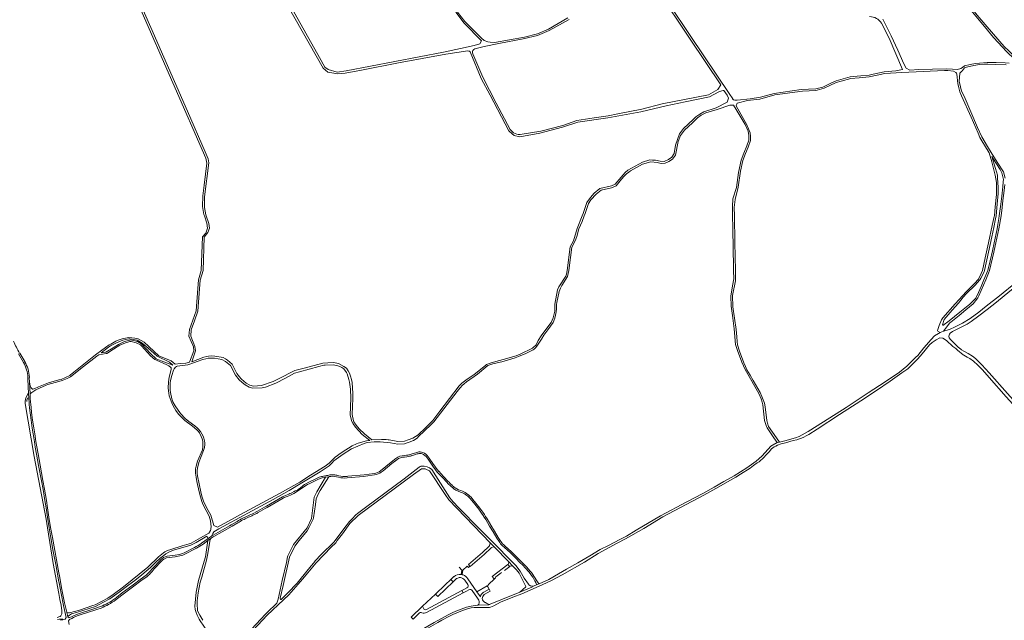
# Model space of a CAD drawing. Extents: x 145000 to 155000, y 457500 to 470000.
# Tile 46 of 196: x 145947 to 147247, y 462038 to 462831. Entities that reach past the tile are written whole.
import ezdxf

# ---------------------------------------------------------------- set-up
doc = ezdxf.new("R2010")
doc.units = 0
doc.header["$LTSCALE"] = 0.2
doc.header["$MEASUREMENT"] = 0
doc.layers.add('kant verharding', color=252, linetype='Continuous', lineweight=0)

msp = doc.modelspace()

# ---------------------------------------------------------------- linework, layer by layer
at = {"layer": 'kant verharding', "lineweight": 0}
for p, q in [((146888.6, 462726.6), (146883.8, 462733.8)), ((146894.3, 462725), (146891.3, 462724.9)), ((147157.3, 462408.5), (147162.4, 462411.1)), ((147162.5, 462418.2), (147160.3, 462416.9)), ((147162.4, 462411.1), (147166.2, 462410.8)), ((147162.5, 462418.2), (147167.3, 462419.7)), ((147175.9, 462417), (147175, 462415.9)), ((147179.7, 462405.3), (147186.3, 462398.9)), ((145944.9, 462389.7), (145951.6, 462378.5)), ((145946.6, 462390.7), (145953.3, 462379.6)), ((145959.3, 462358.8), (145959.6, 462352.6)), ((146378.5, 462365.3), (146379.4, 462363.6)), ((146528.9, 462345.4), (146528.1, 462344.4)), ((146947.3, 462272.8), (146950.5, 462273.5)), ((146454.9, 462255.8), (146457.8, 462256.1)), ((146455, 462253.7), (146458, 462254)), ((146463.9, 462257.4), (146471.2, 462259.8)), ((146464.5, 462255.4), (146471.8, 462257.9)), ((146486.1, 462250.9), (146491.6, 462242.8)), ((146487.8, 462252), (146493.3, 462243.9)), ((146359.6, 462246), (146361.7, 462248.5)), ((146349.4, 462226.7), (146350.8, 462226.9)), ((146350.8, 462226.9), (146355.2, 462227.7)), ((146365.1, 462227.6), (146368, 462227)), ((146365.5, 462229.6), (146368.4, 462229)), ((146315.9, 462211.5), (146318.1, 462213.3)), ((146297.8, 462203.1), (146302.2, 462204.7)), ((146305.1, 462206), (146307.8, 462207.5)), ((146241.5, 462173), (146250, 462176.9)), ((146248, 462173.8), (146253.5, 462176.2)), ((146195.6, 462146.2), (146197.2, 462147.3)), ((146187, 462139.9), (146195.6, 462146.2)), ((146568.3, 462140.5), (146573.6, 462135.1)), ((146573.6, 462135.1), (146592.9, 462115.4)), ((146591.6, 462111.9), (146591.8, 462112)), ((146592.9, 462115.4), (146591.8, 462112)), ((146592.5, 462111), (146591.8, 462112)), ((146593.8, 462109.3), (146592.5, 462111)), ((146592.9, 462115.4), (146597.9, 462110.2)), ((146593.8, 462109.3), (146594.2, 462109.4)), ((146594.2, 462109.4), (146597.9, 462110.2)), ((146520.2, 462095.8), (146516.2, 462092)), ((146531, 462098.4), (146529.8, 462098.6)), ((146532.6, 462097.9), (146531, 462098.4)), ((146580.9, 462099.5), (146583, 462101.2)), ((146516.2, 462092), (146519.1, 462088.9)), ((146519.1, 462088.9), (146522.4, 462092.1)), ((146534.7, 462091.2), (146538.8, 462085.4)), ((146538.8, 462092.8), (146550.6, 462075.8)), ((146550.6, 462075.8), (146564.2, 462083.6)), ((146626.5, 462083.5), (146629.3, 462084.8)), ((146632.8, 462086.3), (146629.3, 462084.8)), ((146629.3, 462085.4), (146629.3, 462084.8)), ((146478.8, 462056.6), (146496.1, 462072.8)), ((146483.9, 462052.5), (146530.6, 462077.4)), ((146484, 462048.4), (146532.3, 462074.2)), ((146530.6, 462077.4), (146533.6, 462079)), ((146530.6, 462077.4), (146532.3, 462074.2)), ((146532.3, 462074.2), (146536.7, 462076.6)), ((146533.6, 462079), (146537.5, 462081.1)), ((146536.7, 462076.6), (146540.1, 462078.4)), ((146544.4, 462077.3), (146551.4, 462067.2)), ((146559.6, 462075.2), (146566.7, 462079.1)), ((146568.1, 462076.4), (146560.2, 462072)), ((146566.7, 462079.1), (146568.1, 462076.4)), ((146568.3, 462076.4), (146568.1, 462076.4)), ((146478.8, 462056.6), (146481, 462052.3)), ((146553.1, 462064.7), (146551.4, 462067.2)), ((146567.5, 462059.1), (146568.3, 462059.3)), ((146008.7, 462048.7), (146010, 462042.5)), ((146477.1, 462048.3), (146478.1, 462048)), ((146006.8, 462039.6), (146003.7, 462038.9)), ((146010, 462042.5), (146012.1, 462041.4))]:
    msp.add_line(p, q, dxfattribs=at)
at = {"layer": 'kant verharding', "lineweight": 0, "flags": 128}
for points in [[(146192.9, 462571.9), (146192.4, 462573.3), (146190.6, 462583.2), (146190.8, 462597.4), (146196.6, 462641.9), (146195.4, 462647.5), (146191.6, 462656.5), (146168.1, 462710.1), (146119.8, 462820.9), (146071.8, 462929.8), (146041.3, 463000), (146016.9, 463056.8), (146000, 463095.5), (145998.3, 463099.4)], [(146193.9, 462641.8), (146192.7, 462648.3), (146061.5, 462947.2)], [(146772.2, 462939.4), (146762.8, 462923.9), (146761.7, 462919.3), (146763.2, 462912.9), (146766.7, 462906.3), (146783, 462883.5), (146803.7, 462852.9), (146833.2, 462808.8), (146883.8, 462733.8)], [(146823.5, 462687.2), (146836.2, 462699.4), (146840, 462702.7), (146845, 462706.4), (146850.6, 462709.4), (146866.9, 462714.7), (146881.4, 462722.1), (146883.2, 462727.5), (146881.5, 462731.4), (146876.9, 462737.6), (146876.1, 462737.6), (146874.1, 462737.3), (146870.2, 462735.8), (146857.9, 462729), (146825.9, 462722.6), (146800.8, 462717.4), (146767.4, 462709.6), (146723.7, 462701.3), (146683.8, 462695.8), (146663.8, 462689.1), (146634, 462681.4), (146607.2, 462676.6), (146600.1, 462678.1), (146597.2, 462680.2), (146593, 462684.4), (146568.3, 462731.3), (146556.4, 462753.5), (146541.7, 462788.7), (146541, 462789.4), (146540, 462789.7), (146538.8, 462789.8), (146509.5, 462785.6), (146447.2, 462773.9), (146398.2, 462764.5), (146376.8, 462760.5), (146366.9, 462759.5), (146353.5, 462761.9), (146347.4, 462767), (146283, 462881.3)], [(147269.5, 462774.8), (147268.3, 462775.1), (147253.9, 462789.7), (147247.4, 462795.5), (147225, 462821.7), (147211.5, 462837.2), (147193.2, 462860.8), (147185.2, 462870), (147184.4, 462876.4), (147185.4, 462877)], [(147185.8, 462866.1), (147193.3, 462855.7), (147205.3, 462840.8), (147221.1, 462822.2), (147233, 462807.4), (147251, 462788.8), (147260.4, 462779.3)], [(146795.3, 462860.7), (146815.7, 462830.6), (146832.5, 462805.4), (146873, 462745.1), (146869, 462738.7), (146856.7, 462731.7), (146795.5, 462719.8), (146768.4, 462713), (146736.8, 462706.7), (146724.2, 462704.3), (146705.5, 462701.6), (146682.7, 462697.9), (146664.3, 462691.5), (146635.2, 462684.1), (146607.6, 462679.5), (146605, 462679.5), (146603.3, 462679.8), (146598.9, 462681.7), (146595.8, 462684.6), (146594.7, 462686.1), (146576.3, 462720.8), (146558.3, 462755.3), (146545.1, 462785.9), (146544.8, 462787.5), (146544.8, 462789.1), (146545.2, 462790.2)], [(146522.7, 462840.8), (146533.9, 462826.4), (146556.9, 462803.3), (146554.5, 462799), (146547.2, 462796.8), (146529, 462792.9), (146506.3, 462788.1), (146377.8, 462763.7), (146366, 462761.9), (146354.3, 462765.4), (146349.9, 462768.4), (146342.5, 462781.2), (146306.7, 462845.2)], [(146670.8, 462833.3), (146645.1, 462818.7), (146630.9, 462812.6), (146613.6, 462808.1), (146574.1, 462801), (146568.1, 462801.3), (146565.2, 462801.7), (146560.3, 462803.6), (146556.9, 462806.7), (146534.9, 462828.8), (146525.2, 462841)], [(146545.2, 462790.2), (146545.7, 462791), (146546.7, 462791.9), (146548, 462792.7), (146560.4, 462795.5), (146579.5, 462799.8), (146611.6, 462805.7), (146630.6, 462810.1), (146646, 462817), (146672.4, 462831.4)], [(147104, 462763.4), (147113.1, 462765.3), (147095.4, 462806.6), (147085.3, 462826.4)], [(147122.6, 462764.6), (147118, 462767.1), (147114.9, 462772.9), (147107, 462790.9), (147098, 462809.8), (147087, 462831.7)], [(147122.6, 462764.6), (147134.4, 462765.1), (147170.7, 462766.4), (147179.1, 462765.7), (147185.4, 462765.1), (147189.8, 462766.8), (147192.1, 462768), (147194.7, 462770.1), (147202.3, 462771.9), (147209.6, 462773.3), (147219.8, 462774.3), (147225, 462774.5), (147236.9, 462774.4), (147248.7, 462774), (147253.7, 462773.7)], [(147248.5, 462621.7), (147246.5, 462630.1), (147239.1, 462641.7), (147231.6, 462653.7), (147225.3, 462663.5), (147217.6, 462676.3), (147211.9, 462688.9), (147194.3, 462730.1), (147191, 462736.6), (147188.1, 462748.2), (147188, 462749.6), (147188.8, 462760.4), (147189.6, 462761.5), (147191.4, 462763.2), (147192, 462763.7), (147192.3, 462764), (147195, 462767.5), (147197.6, 462768.3), (147207.1, 462770.6), (147214.6, 462771.8), (147220.8, 462772.3), (147225.7, 462772.4), (147236.2, 462772), (147249.9, 462771.5)], [(147104, 462763.4), (147088.6, 462762.2), (147074.2, 462759), (147068.8, 462757.9), (147058.1, 462756.8), (147044, 462755.6), (147034.7, 462752.9), (147025.3, 462750.2), (147019.1, 462747.5), (147012.2, 462744), (147007.7, 462742), (147000, 462740), (146998.4, 462739.6), (146979.1, 462739), (146943.3, 462733.8), (146925.3, 462728.8), (146911.6, 462726.7), (146894.3, 462725)], [(147234.3, 462571.9), (147235.5, 462583.9), (147237.1, 462600.2), (147237.2, 462601.9), (147237.2, 462611.2), (147237.2, 462616.2), (147236.4, 462621), (147235.5, 462625.6), (147230.8, 462643.2), (147227.4, 462655.2), (147216.3, 462673.3), (147215.2, 462675.7), (147212.7, 462681.2), (147203.5, 462702.3), (147190.7, 462730.6), (147188.5, 462735.8), (147187.2, 462740.9), (147185.9, 462746.6), (147184.9, 462759), (147184.2, 462760.4), (147183.4, 462761.4), (147180.3, 462763.2), (147172.8, 462763.9), (147168.3, 462763.9), (147112.2, 462761.5), (147089.5, 462759.9), (147079.5, 462757.9), (147068.8, 462755.5), (147055.6, 462754.5), (147044.8, 462753.4), (147032, 462750), (147025.5, 462748), (147017, 462744.2), (147009.3, 462740.5)], [(147009.3, 462740.5), (147000, 462738.1), (146998.4, 462737.7), (146980.9, 462736.8), (146944.3, 462731.9), (146924.3, 462726.3), (146908, 462724.2), (146894.6, 462720.7), (146893.3, 462717.3), (146907.5, 462692.4), (146911.5, 462681.6), (146912.3, 462677.5), (146912, 462671.7), (146908.9, 462662.9), (146905.4, 462654.3), (146902.1, 462645.2), (146899.1, 462631), (146895.7, 462610), (146891.7, 462593.5), (146890.7, 462583.2), (146890.8, 462571.9)], [(146888.5, 462571.9), (146888.5, 462584.5), (146889, 462594.4), (146893.5, 462609.7), (146896.3, 462629.1), (146899.6, 462645.8), (146903.1, 462655), (146907.4, 462664.5), (146910, 462671.9), (146909.9, 462678.3), (146909, 462684.1), (146905.1, 462692.6), (146899.7, 462701.6), (146893, 462712.7), (146889.6, 462718), (146884.9, 462718.4), (146868, 462712.4), (146852.9, 462707.9), (146847, 462704.9), (146842.2, 462701.5), (146835.4, 462695), (146824.9, 462685.2), (146819.5, 462678.1), (146816.7, 462670.4), (146813.2, 462652.1), (146809, 462647), (146804.3, 462643.8), (146799.3, 462641.8), (146794.3, 462641.4), (146789, 462642.7), (146780.3, 462643.6), (146769.5, 462640.2)], [(146689.8, 462571.9), (146691.1, 462575.1), (146695.8, 462589.7), (146700.6, 462596.4), (146705.6, 462602.2), (146713, 462608.4), (146728.4, 462611.5), (146733.5, 462614), (146746.6, 462629.2), (146750.1, 462632.2), (146769.5, 462642.9), (146779.1, 462645.9), (146782.7, 462645.7), (146786.7, 462645.4), (146792.8, 462644.5), (146797.9, 462644), (146803.9, 462646.6), (146808.1, 462649.6), (146811.3, 462654.2), (146813, 462665.2), (146818.2, 462680.4), (146823.5, 462687.2)], [(146190.6, 462571.9), (146189.9, 462574), (146188.1, 462584.5), (146188.6, 462598.6), (146190.4, 462612.4), (146193.9, 462641.8)], [(147240.6, 462571.9), (147241.1, 462575), (147242.9, 462587.3), (147244.2, 462598), (147245.3, 462610.4), (147245.9, 462616.9), (147246.2, 462620.2), (147244.4, 462628.9), (147241.8, 462633.2), (147232.3, 462648.4), (147231, 462650.4), (147235.6, 462634.4), (147238.3, 462625.8), (147238.5, 462622.4), (147239.2, 462609.7), (147239.4, 462603.4), (147239.2, 462601.4), (147238.1, 462587.4), (147236.6, 462572.1), (147236.6, 462571.9)], [(146769.5, 462640.2), (146753.8, 462631.5), (146751.4, 462629.9), (146748.3, 462627.6), (146745.3, 462624.6), (146741.9, 462620.7), (146734.8, 462611.8), (146728.5, 462609.1), (146714.7, 462606.1), (146708.4, 462600.9), (146701.2, 462593.4), (146698.2, 462588.5), (146693.6, 462575.2), (146692.3, 462571.9)], [(147243.2, 462571.9), (147243.3, 462572.2), (147244.6, 462582.9), (147245.7, 462592.4), (147247.3, 462605.4), (147248, 462613.3)], [(145998.3, 462355.4), (145998.8, 462355.5), (146001.5, 462356.1), (146012.8, 462361.4), (146013.8, 462362.1), (146046.8, 462388.4), (146055, 462394.7), (146064.7, 462401.7), (146066.8, 462402.9), (146073.5, 462406.5), (146075.4, 462407.4), (146081.9, 462409.9), (146090.9, 462411.6), (146098.5, 462410.8), (146101.4, 462410.2), (146103.3, 462409.6), (146110.9, 462405.2), (146130.6, 462387.2), (146146.5, 462380.7), (146151.9, 462376.1), (146158.4, 462377), (146166.3, 462377.6), (146171, 462378.7), (146176.6, 462393.9), (146176, 462399.1), (146170.1, 462413.3), (146171.1, 462422.2), (146179.9, 462446.8), (146181.9, 462476.1), (146182.7, 462487.4), (146186.5, 462499.9), (146188, 462544.2), (146192.4, 462549.4), (146194.7, 462556), (146193.7, 462562.6), (146190.6, 462571.9)], [(146172.7, 462413.1), (146173.3, 462421.4), (146177.7, 462433.5), (146182, 462446.1), (146184.2, 462475.8), (146185.1, 462487.1), (146189, 462500), (146190.4, 462544.1), (146195.2, 462549.9), (146197.4, 462555.9), (146196.3, 462561.8), (146192.9, 462571.9)], [(146527.4, 462347.7), (146528.1, 462348.6), (146530.6, 462351), (146538, 462356.6), (146547, 462362.8), (146561.8, 462374.6), (146563.4, 462375.9), (146568.3, 462377.8), (146575.8, 462380), (146585.2, 462382.3), (146602.7, 462387.3), (146607.9, 462389.5), (146624, 462397.4), (146628.8, 462401.6), (146631.7, 462407.5), (146635.7, 462413.7), (146642.9, 462423.7), (146648.7, 462431.3), (146651.6, 462437.3), (146653.6, 462446.2), (146653.7, 462455.3), (146657.2, 462474.5), (146659, 462478.5), (146668, 462492.3), (146669, 462495.1), (146670, 462500), (146673.9, 462531.4), (146678.2, 462539.3), (146683.2, 462555.5), (146689.8, 462571.9)], [(146692.3, 462571.9), (146689.6, 462564.7), (146685.1, 462554.8), (146682.5, 462544.7), (146680.5, 462538.9), (146675.9, 462530.6), (146672.2, 462500), (146671.4, 462495.8), (146670.5, 462492), (146662.7, 462480.1), (146660.9, 462476.7), (146659.2, 462472.4), (146656.3, 462457.8), (146655.9, 462454.9), (146655.7, 462449.2), (146655.5, 462445.5), (146654.7, 462440.9), (146653.7, 462436.8), (146651.5, 462431.4), (146644.5, 462421.8), (146638.9, 462414.5), (146635.8, 462409.2), (146630, 462400.1), (146628.7, 462398.3), (146626.1, 462395.9), (146625.2, 462395.3), (146615.2, 462390.5), (146605.7, 462386.2), (146601.2, 462384.7), (146583.7, 462379.3), (146577.4, 462377.9), (146571.6, 462376.8), (146565, 462374.4), (146551.3, 462363.2), (146536.9, 462353.1), (146533.7, 462350.5), (146531.3, 462348.1), (146528.9, 462345.4)], [(146927.4, 462326.3), (146926.4, 462330.3), (146923.1, 462337.4), (146919.7, 462343.5), (146910.3, 462360), (146905, 462369.1), (146900.6, 462379), (146894.8, 462394.4), (146892.5, 462402.2), (146890.7, 462422.8), (146888.3, 462440.6), (146886.5, 462452.9), (146886, 462466.1), (146888.5, 462479.6), (146890, 462488.8), (146889.7, 462500), (146889.3, 462533.7), (146888.9, 462550.2), (146888.6, 462556.3), (146888.5, 462571.9)], [(146890.8, 462571.9), (146891.4, 462537.1), (146892.4, 462500), (146892.5, 462489.2), (146892.1, 462486.4), (146888.3, 462467.1), (146888.8, 462452.1), (146893.4, 462422.2), (146894, 462412.4), (146894.5, 462406.1), (146894.9, 462401.6), (146897.8, 462393.6), (146903.5, 462378.1), (146905.6, 462373), (146907.3, 462369), (146911.6, 462361.7), (146915.6, 462354.8)], [(147162.5, 462418.2), (147159.8, 462419.8), (147159.1, 462420.9), (147161.3, 462427.2), (147164.4, 462434.9), (147166.2, 462437.4), (147182.7, 462456.1), (147192.5, 462467.1), (147197, 462471.9), (147207.9, 462482.9), (147213.2, 462488.6), (147216.9, 462496), (147218.5, 462499.8), (147222.2, 462516.5), (147226.5, 462536.4), (147231.5, 462559.4), (147234.2, 462571.3), (147234.3, 462571.9)], [(147221.4, 462500), (147220.8, 462498.1), (147216.6, 462489.7), (147215.3, 462487.7), (147208.3, 462480.1), (147197.9, 462469.8), (147193.3, 462464.6), (147186.9, 462457), (147178.5, 462447.5), (147168, 462435.4), (147165.9, 462428.1), (147166.1, 462427.2), (147174.4, 462433.5), (147188.7, 462444.8), (147202, 462455.5), (147209.8, 462463.5), (147213.5, 462471), (147216.8, 462478.6), (147220.5, 462487.4), (147225.8, 462500), (147228.7, 462512.9), (147231.7, 462525.9), (147234.1, 462536.6), (147237.9, 462555.1), (147238.9, 462560.8), (147240.1, 462568.4), (147240.6, 462571.9)], [(147167.3, 462419.7), (147175, 462421.9), (147182.5, 462425.4), (147192.2, 462430.3), (147202.3, 462436.6), (147213.6, 462444.8), (147223.7, 462453), (147241, 462466.7), (147262.5, 462484.1), (147281.8, 462500), (147301, 462515.5), (147320.5, 462531.4), (147341.2, 462547.9), (147349.6, 462554.8), (147360.2, 462563.2), (147371, 462571.9)], [(147167.3, 462419.7), (147169.7, 462423.4), (147175.5, 462430.7), (147176.7, 462431.6), (147187.7, 462440.6), (147196.6, 462447.8), (147206.1, 462456.1), (147211.3, 462462), (147212.4, 462463.7), (147214, 462466.7), (147223.1, 462487.5), (147226.7, 462496.5), (147227.8, 462500), (147233.4, 462524), (147236.7, 462538.6), (147240.2, 462555), (147243.2, 462571.9)], [(147175.9, 462417), (147179.1, 462419.5), (147192.4, 462425.9), (147198.2, 462429.2), (147203.5, 462432.6), (147213.8, 462440), (147224.6, 462448.4), (147237.1, 462458.3), (147254.7, 462472.7), (147271.7, 462486), (147288.7, 462500), (147304.8, 462513.2), (147317, 462523.1), (147330.9, 462534), (147338.6, 462540.3), (147347.3, 462547.4), (147355.6, 462554.2), (147372.4, 462567.6), (147377.6, 462571.9)], [(147236.6, 462571.9), (147236, 462568.1), (147233.4, 462556.5), (147230.9, 462544.5), (147226.6, 462524.3), (147221.4, 462500)], [(146140.5, 462378.1), (146133.4, 462380.8), (146127.1, 462383.4), (146119.2, 462390.4), (146107.7, 462403.2), (146102.2, 462406.3), (146093, 462408.2), (146092.2, 462408.1), (146084.9, 462406.2), (146077, 462402.2), (146070.2, 462397.9), (146060.2, 462392.3), (146054.4, 462391.4), (146064, 462398.7), (146066.4, 462400.4), (146073.8, 462404.2), (146076.6, 462405.5), (146082.7, 462408), (146090.7, 462409.7), (146092.3, 462409.7), (146101.8, 462408), (146108.4, 462404.2), (146116.2, 462397.3), (146128, 462386.7), (146144.7, 462378.7), (146148.8, 462375), (146140.5, 462378.1)], [(146433.4, 462276.3), (146430.9, 462276.6), (146424.8, 462276.8), (146411.9, 462276.3), (146402.2, 462284.1), (146395.1, 462291), (146391.2, 462295.7), (146388.2, 462300), (146387.5, 462301.4), (146385.7, 462309.7), (146386.8, 462331.1), (146386.7, 462338), (146386.4, 462344.4), (146385.8, 462352), (146384.9, 462356.2), (146383.5, 462360.4), (146382.2, 462364.2), (146380.7, 462367.4), (146378.5, 462371.2), (146374.9, 462373.3), (146367.8, 462377.2), (146363.5, 462378.1), (146360.8, 462378.5), (146353.5, 462378.2), (146347.2, 462377.6), (146322.4, 462371), (146310.2, 462367.8), (146308.5, 462367.1), (146290.3, 462357.8), (146281.3, 462353.6), (146266, 462347.9), (146255.5, 462347.2), (146250.7, 462348.7), (146245.9, 462351.1), (146239.7, 462356.3), (146238.6, 462357.4), (146233.3, 462363.9), (146227.2, 462376.4), (146221.2, 462381.5), (146218.5, 462383.4), (146215.2, 462385), (146204.3, 462386.9), (146200.4, 462387.1), (146196.2, 462386.9), (146193.9, 462386.5), (146189.9, 462385.4), (146173.9, 462379.5), (146178.7, 462393.9), (146178.1, 462399.4), (146172.7, 462413.1)], [(147157.3, 462408.5), (147152.3, 462405.1), (147148.7, 462401.6), (147139, 462390), (147133.2, 462383.3), (147120, 462370.3), (147112.2, 462364.7), (147096.5, 462353.8), (147078.6, 462341.6), (147058, 462328), (147029.9, 462309.9), (147000, 462290.3), (146989.3, 462283.6), (146985.7, 462281.6), (146982.4, 462279.8), (146979.5, 462278.6), (146976.8, 462277.6), (146973.5, 462276.4), (146968.5, 462275.3), (146958.4, 462272.5), (146952.5, 462270.9), (146947.7, 462269.3), (146945.6, 462268.2), (146943.6, 462267.1), (146940, 462264.4), (146936.6, 462260.5), (146932.3, 462256), (146930.1, 462253.5), (146923.4, 462247.5), (146921.1, 462245.8), (146916.3, 462242.4), (146911.9, 462239), (146898.8, 462230.9), (146892.9, 462227.1), (146884.9, 462222.5), (146870.5, 462214.3), (146850.4, 462203.3), (146796.3, 462174.6), (146771.1, 462159.5), (146747, 462145.6), (146736, 462139.8), (146710.9, 462126.3), (146692.7, 462114.8), (146663.1, 462098.2), (146649.1, 462090.6), (146636.8, 462084.9), (146610.2, 462073.2), (146598, 462068.5), (146581.7, 462062), (146573.2, 462057.4)], [(147160.3, 462416.9), (147155.1, 462413.8), (147150.7, 462409), (147141.1, 462397.8), (147133, 462387.9), (147130.6, 462385.5), (147118.7, 462373.8), (147109, 462365.9), (147090.1, 462352.9), (147067.7, 462338.3), (147038.4, 462318.9), (147000, 462294.7), (146988.3, 462287.4), (146984.3, 462285), (146976.3, 462280.7), (146971.6, 462279.1), (146957.4, 462275.2), (146950.5, 462273.5)], [(147166.2, 462410.8), (147171.2, 462407.7), (147179.5, 462399.8), (147183.6, 462396.8)], [(147175, 462415.9), (147174.1, 462413.2), (147174.5, 462411.2), (147176.4, 462408.8), (147179.7, 462405.3)], [(146164.7, 462301.9), (146161.6, 462305.1), (146156.6, 462310.3), (146152.7, 462315.2), (146150.9, 462318), (146148, 462323.7), (146144.2, 462334.5), (146143.5, 462337.8), (146142.9, 462344.7), (146143.2, 462353.1), (146144.2, 462359.1), (146146.5, 462369.4), (146146.5, 462371.4), (146146.2, 462372), (146143.7, 462373.9), (146140.9, 462375.5), (146127.2, 462381.4), (146125.2, 462382.5), (146119.6, 462387.1), (146115.3, 462391.8), (146107.4, 462400.7), (146106, 462401.7), (146100.4, 462404.5), (146093.7, 462406.2), (146092.2, 462406.2), (146090.8, 462405.8), (146086.4, 462404.4), (146079, 462401.5), (146070.7, 462396.1), (146061.5, 462390.5), (146060.7, 462390.2), (146051, 462388.6), (146048.5, 462386.8), (146031, 462373.3), (146013.6, 462359.6), (146009.1, 462357.3), (146002.6, 462354.5), (145998.3, 462353.3)], [(147183.6, 462396.8), (147185.6, 462394.8), (147192.9, 462388.8), (147194, 462388.3), (147198.6, 462385.7), (147201.9, 462383.7), (147206.7, 462380.3), (147212.6, 462374.8), (147218.6, 462368.6), (147227.5, 462358.8)], [(147186.3, 462398.9), (147189.8, 462395.9), (147190.7, 462395.4)], [(147190.7, 462395.4), (147194, 462393.5), (147199.8, 462390.2), (147205.4, 462387), (147209.5, 462383.6), (147213.1, 462380.2), (147217.8, 462375.6), (147227.6, 462364.7), (147251.5, 462337.4), (147270.9, 462316.1), (147279.3, 462307.4)], [(146178.1, 462294.9), (146170.2, 462300.5), (146165.4, 462304.4), (146159, 462311.3), (146152.1, 462321.2), (146149.1, 462326.7), (146147.8, 462330.7), (146146, 462338.8), (146145.5, 462342), (146145.3, 462345.3), (146145.5, 462352), (146146.2, 462356.3), (146147.5, 462361.3), (146149.7, 462368.5), (146150.6, 462370), (146152.5, 462372.3), (146153.8, 462373.3), (146154.8, 462373.7), (146161.7, 462374.5), (146168.8, 462375.6), (146172.9, 462376.5), (146180.9, 462379.6), (146188.6, 462382.3), (146192.3, 462383.5), (146195.6, 462384), (146203.8, 462384.2), (146213.6, 462382.4), (146218.7, 462380), (146224.9, 462374.4), (146231.9, 462361.6), (146236.6, 462355.4), (146240.7, 462352), (146244.6, 462349), (146249.7, 462346.1), (146254, 462344.7), (146266.9, 462345.2), (146271.3, 462345.9), (146285.2, 462351.1), (146297.9, 462357.8), (146309.6, 462364.2), (146316.4, 462366), (146342, 462373.3), (146348.3, 462374.8), (146350.3, 462374.9), (146360.7, 462375.2), (146367.1, 462373.9), (146369.6, 462373.1), (146372, 462372), (146374.7, 462370.3), (146378.5, 462365.3)], [(145957.3, 462358.8), (145957.9, 462345.1), (145958.2, 462338.9)], [(145959.6, 462352.6), (145960.3, 462347.5), (145961.6, 462345.2), (145962.5, 462344), (145963.3, 462343.4), (145964.1, 462343.3), (145965.1, 462343.5), (145965.9, 462343.8), (145971.4, 462346.2), (145980.1, 462350), (145984.7, 462351.6), (145998.3, 462355.4)], [(146178.1, 462294.9), (146181.1, 462292.3), (146182.3, 462291.1), (146185.6, 462287.5), (146189.2, 462281.1), (146189.9, 462278.7), (146190.7, 462274.9), (146191, 462272.5), (146191, 462270.1), (146190.7, 462266.1), (146189.6, 462262.2), (146183.4, 462246.5), (146181.3, 462238.9), (146180.9, 462235.7), (146181, 462232.3), (146181.5, 462228.9), (146185.8, 462207.7), (146187.3, 462202.1), (146189.8, 462194), (146195.5, 462183.1), (146198.9, 462176.9), (146202.9, 462163.1), (146208, 462161.1), (146226.3, 462171.4), (146238.4, 462177.8), (146290, 462205.5), (146316.6, 462220.3), (146330.8, 462229.8), (146350.1, 462241.6), (146355.6, 462245.4), (146362.8, 462252.9), (146363.6, 462253.4), (146371.1, 462259), (146377.6, 462263.3), (146381, 462265.2), (146385.7, 462268.3), (146391.6, 462271), (146393.9, 462272), (146404.6, 462275.1), (146409.4, 462275.6), (146399.1, 462283.5), (146390.3, 462292.9), (146387.1, 462297.6), (146385.4, 462300.6), (146383, 462308.8), (146384.2, 462331.4), (146383.7, 462343.2), (146382.4, 462352.5), (146381.5, 462356.1), (146379.4, 462363.6)], [(147227.5, 462358.8), (147250, 462333.2), (147280.5, 462299.8), (147305.8, 462271.9), (147349.3, 462223.2), (147376, 462193.8), (147394, 462173.7), (147418.2, 462146.8), (147450.2, 462111.2), (147475.1, 462083.7), (147498.3, 462057.6)], [(145959.6, 462352.6), (145959.9, 462345.2), (145960.3, 462336.8)], [(145998.3, 462353.3), (145983.9, 462349.3), (145981.5, 462348.7), (145972.8, 462344.7), (145967.7, 462342.2), (145962.6, 462338.9), (145960.8, 462337.4), (145960.3, 462336.8)], [(146433.4, 462276.3), (146434.6, 462276.2), (146446.1, 462274.1), (146454.8, 462274.6), (146459.7, 462276.2), (146465.8, 462278.7), (146473, 462283.2), (146483.3, 462292.8), (146492.6, 462301.9), (146501.8, 462314.3), (146527.4, 462347.7)], [(146528.1, 462344.4), (146524.5, 462340), (146493.9, 462300.1), (146489.9, 462296.3)], [(146915.6, 462354.8), (146924.8, 462338.7), (146927.2, 462333.7), (146929, 462329.4), (146930.7, 462324.9), (146931.4, 462319.8), (146933.5, 462302), (146934.6, 462298.4)], [(145998.3, 462073.3), (145990.6, 462113.3), (145983.5, 462160), (145981.4, 462171.5), (145965.8, 462254.3), (145953.7, 462324.2), (145953.7, 462326.8), (145954.2, 462330.1), (145954.8, 462331.5), (145958.2, 462338.9)], [(145957.5, 462332), (145956.2, 462328.9), (145955.9, 462327)], [(145958.2, 462338.9), (145958.6, 462330.4), (145958.9, 462326.3), (145959.2, 462323), (145959.6, 462318.7), (145960.4, 462312.2), (145961.7, 462302.3), (145963.2, 462291.8), (145964.4, 462284.1), (145966.1, 462273.7), (145967.2, 462266.9), (145968.9, 462257.4), (145971.6, 462242.6), (145975.3, 462222.4), (145977.4, 462210.7), (145979.8, 462196.1), (145981.4, 462186.4), (145983.3, 462174.1), (145985.6, 462160.1), (145987.8, 462147), (145991, 462128.9), (145994.2, 462111.6), (145998.3, 462088.8)], [(145960.3, 462336.8), (145960.6, 462330.5), (145960.9, 462326.5), (145961.2, 462323.2), (145961.6, 462319), (145962.3, 462312.4), (145963.7, 462302.5), (145965.2, 462292.1), (145966.4, 462284.4), (145968, 462274), (145969.1, 462267.2), (145970.8, 462257.8), (145973.6, 462242.9), (145977.3, 462222.7), (145979.4, 462211.1), (145981.8, 462196.4), (145983.4, 462186.7), (145985.3, 462174.4), (145987.5, 462160.5), (145989.8, 462147.4), (145998.3, 462101)], [(146934.3, 462292.3), (146933.3, 462293.8), (146930.5, 462302.1), (146928.4, 462322.4), (146927.4, 462326.3)], [(146008.7, 462048.7), (146010.9, 462048.2), (146012.4, 462048.2), (146025.4, 462051.7), (146043.4, 462057.5), (146046.2, 462058.5), (146063.2, 462067.5), (146069.9, 462072.1), (146083.8, 462082.1), (146116.1, 462108.2), (146130, 462122), (146136.6, 462127.4), (146138.4, 462128.6), (146141.7, 462130.2), (146146.1, 462131.7), (146161.1, 462136.4), (146170.4, 462139.1), (146173.1, 462140.1), (146185.3, 462147.1), (146196.5, 462153.1), (146197, 462153.7), (146197.5, 462154.5), (146198.6, 462156.8), (146198.9, 462157.9), (146199.3, 462159.1), (146199.7, 462161.4), (146198.8, 462169.3), (146197.1, 462175.8), (146189.2, 462190.7), (146187.3, 462195), (146185.3, 462201), (146183.7, 462207.8), (146180.8, 462221.2), (146179.7, 462227.2), (146179, 462232.4), (146178.7, 462235.8), (146179, 462238.2), (146179.7, 462241.7), (146181.4, 462248), (146188.1, 462263.3), (146188.7, 462267), (146188.7, 462271), (146188.4, 462274.4), (146187.7, 462277.6), (146186.4, 462280.7), (146184.1, 462285.5), (146182.2, 462287.8), (146180.8, 462289.5), (146174.8, 462294.3), (146164.7, 462301.9)], [(146489.9, 462296.3), (146473.6, 462280.7), (146471.8, 462278.6)], [(146947.3, 462272.8), (146942.9, 462279.1), (146936, 462289.6), (146934.3, 462292.3)], [(146934.6, 462298.4), (146936, 462293.9), (146941.1, 462286.4), (146946.5, 462278.8), (146950.5, 462273.5)], [(146446.4, 462270.8), (146454.9, 462271.3), (146455.8, 462271.5), (146461, 462273.2), (146467.1, 462275.7), (146471.8, 462278.6)], [(146361.7, 462248.5), (146373.9, 462257.6), (146385, 462264.5), (146393.5, 462268.2), (146401.8, 462271.5), (146405.7, 462272.7), (146414.7, 462273.9), (146423, 462273.6), (146436.5, 462272.4), (146446.4, 462270.8)], [(146947.3, 462272.8), (146938.9, 462267.8), (146927.7, 462255.4), (146923, 462251.1), (146919.4, 462248.2), (146907.2, 462239.2), (146890.6, 462229), (146876.7, 462221.2), (146864.1, 462213.8), (146849.1, 462205.7), (146828, 462194.6), (146793.1, 462176.1), (146761.2, 462157.1), (146748.3, 462149.3), (146739.6, 462144.8), (146724.5, 462136.9), (146713.4, 462131.4), (146699.9, 462123.4), (146684.1, 462114.2), (146668.9, 462105.5), (146658.6, 462099.5), (146645.7, 462092.1), (146632.8, 462086.3)], [(146423.2, 462235.3), (146437.2, 462246.7), (146443.6, 462251.7)], [(146200, 462149.2), (146200.3, 462150), (146201.8, 462152.7), (146203.2, 462154.8), (146209.7, 462158.9), (146281.3, 462197.8), (146288.7, 462201.6), (146302.4, 462209.6), (146319.5, 462219.4), (146343.7, 462234.3), (146355.6, 462241.9), (146359.6, 462246)], [(146237.1, 462005.6), (146273.5, 462044.9), (146295, 462065.1), (146302.1, 462071.8), (146314.7, 462086), (146320.1, 462092.3), (146327.4, 462100.6), (146338.4, 462114.1), (146358.2, 462134.7), (146364.2, 462140.5), (146366.1, 462143.3), (146372.9, 462152.3), (146382.8, 462165.8), (146393.8, 462176.3), (146466.7, 462230.6), (146477.6, 462238.2), (146478.6, 462238.3), (146482.4, 462237.9), (146484.2, 462237.2), (146487.3, 462235.8), (146488, 462235.3), (146508.6, 462204.1), (146513.4, 462197.2), (146568.3, 462140.5)], [(146474.2, 462240.1), (146454.4, 462225.1), (146403.3, 462187), (146392.9, 462179), (146390.9, 462177.2), (146385.9, 462172.2), (146382.5, 462168.6), (146380.6, 462166.3), (146378, 462162.8), (146373.3, 462157.2), (146368.8, 462150.5), (146364.4, 462144.6), (146362.2, 462141.9), (146345.1, 462124.8), (146337.1, 462116.5), (146335.1, 462114.2), (146331.6, 462110), (146316.8, 462091.6), (146313, 462087.1), (146300.8, 462074.2), (146295.7, 462069.3), (146292.1, 462065.7), (146291.6, 462065.4), (146291, 462066.1), (146290.8, 462066.8), (146290.8, 462067.4), (146294.5, 462084.2), (146303, 462121.4), (146310.2, 462136), (146316, 462143.3), (146326.5, 462156.1), (146329.6, 462161.9), (146334.4, 462171.5), (146334.9, 462173.3), (146337.2, 462191.1), (146338.3, 462198.7), (146340.9, 462204.5), (146343.7, 462209.5), (146355.2, 462227.7)], [(146424.3, 462233.6), (146426.8, 462235.6), (146438.4, 462245.1), (146444.9, 462250.1)], [(146477.5, 462241.7), (146476.6, 462241.5), (146475.7, 462241.1), (146474.2, 462240.1)], [(146235, 462007.2), (146265.3, 462039.6), (146271.3, 462046.3), (146273.4, 462048.3), (146286.1, 462060.7), (146286.8, 462062), (146288.1, 462066.2), (146293.5, 462090.6), (146299, 462114.3), (146300.6, 462122), (146301, 462123.4), (146308.2, 462138.2), (146326.3, 462160.4), (146332.1, 462172.4), (146335.8, 462200.5), (146336.2, 462201.7), (146339.3, 462207.8), (146350.8, 462226.9)], [(146379, 462228.1), (146380.2, 462228.2), (146401.5, 462230.2), (146415.1, 462232)], [(146379.2, 462226), (146401, 462228.1), (146403.6, 462228.4), (146415.3, 462230)], [(146491.3, 462237.3), (146496.6, 462228.8), (146514.9, 462199.7), (146519.2, 462194.7), (146526.5, 462186.9), (146554.9, 462157.8), (146567.7, 462145.1), (146602, 462110.3), (146607.8, 462103.2), (146613.3, 462093.8), (146618.6, 462085.8), (146619.4, 462084.9), (146621.4, 462083.6), (146623.4, 462083.2), (146626.5, 462083.5)], [(146498.8, 462233.4), (146505.1, 462226.5), (146511.2, 462220.1)], [(146500.3, 462234.8), (146506.6, 462227.9), (146512.7, 462221.5)], [(146299.9, 462201.7), (146304.4, 462203.4), (146306.1, 462204.2), (146308.8, 462205.7), (146327, 462217.3), (146329.7, 462218.7), (146337.7, 462222.7)], [(146324.5, 462218.3), (146328.8, 462220.5), (146336.8, 462224.6)], [(146529.5, 462209.3), (146526.5, 462210.4), (146524, 462211.8), (146522, 462213)], [(146258.1, 462180.7), (146260.7, 462182.1), (146270.1, 462187.6), (146272.5, 462189), (146283.1, 462195.1), (146293.7, 462201.1)], [(146261.7, 462180.3), (146271.1, 462185.8), (146273.5, 462187.2), (146284.1, 462193.3), (146294.7, 462199.4)], [(146520.7, 462211.3), (146521.7, 462210.9), (146523, 462210), (146525.7, 462208.6), (146528.9, 462207.4)], [(146541.4, 462199.2), (146543.8, 462196.5), (146547.8, 462191.6), (146553, 462185), (146556.9, 462179.6), (146558.8, 462176.7), (146560.4, 462174.2), (146562.4, 462171.2), (146567.5, 462162.6), (146572.1, 462154.9), (146577.2, 462146.5), (146580, 462142.2)], [(146581.6, 462143.3), (146578.9, 462147.6), (146573.8, 462155.9), (146569.2, 462163.7), (146564.1, 462172.2), (146562.1, 462175.3), (146560.5, 462177.8), (146558.5, 462180.7), (146554.6, 462186.2), (146549.4, 462192.8), (146545.3, 462197.8), (146542.9, 462200.5)], [(146233.7, 462168.7), (146226.1, 462164.1), (146223.8, 462162.8), (146202.2, 462150.5), (146201.1, 462149.9), (146200, 462149.2)], [(146234.7, 462166.9), (146227.1, 462162.3), (146214.3, 462155), (146203.1, 462148.7)], [(146010, 462042.5), (146010.6, 462043.5), (146012.4, 462044.8), (146014.9, 462046.5), (146021.6, 462048.4), (146046.7, 462056.3), (146057.5, 462062), (146065.7, 462066.5), (146078.1, 462075.4), (146091, 462085.1), (146098.9, 462090.7), (146108.1, 462098.3), (146119.4, 462108), (146126.2, 462114.3), (146132.2, 462120.2), (146137.1, 462123.7), (146139.7, 462125.8), (146143.6, 462128.2), (146149.7, 462130.5), (146172.8, 462137.3), (146179.7, 462140.9), (146194, 462149), (146195.6, 462146.2)], [(146195.2, 462143.3), (146191.9, 462122), (146191.6, 462120.4), (146188.2, 462108.6), (146183, 462090.7), (146179.7, 462075.4), (146178.8, 462066.1), (146178.2, 462057), (146178.4, 462052.5), (146179.7, 462048.5), (146181.1, 462045), (146183.9, 462039.5), (146185.2, 462037.4), (146190, 462030.4), (146206.8, 462005.1), (146215.2, 461990), (146216.3, 461987.3), (146216.3, 461986.9), (146168.1, 461933.6), (146092.7, 461850.4)], [(146141.5, 462122.7), (146152, 462124.1), (146157.8, 462125.2), (146161.7, 462126.4), (146163.9, 462127.4), (146177.4, 462134.1)], [(146165.6, 462125.9), (146178.3, 462132.3), (146180.4, 462133.3), (146188.8, 462138.6), (146195.2, 462143.3)], [(146198.9, 462146.1), (146198.4, 462144.6), (146194.9, 462124.1), (146193.6, 462117.4), (146187.2, 462095), (146185.2, 462088.3), (146182.3, 462074.3), (146181.2, 462063.7), (146181.1, 462057.5), (146181.3, 462053.2), (146181.6, 462051.1), (146182.7, 462048.2), (146184.4, 462045.1), (146188.5, 462038.1)], [(146195.2, 462143.3), (146198.4, 462145.7), (146198.9, 462146.1)], [(146567, 462136.1), (146558, 462127.5), (146539.5, 462111.7), (146541.4, 462109.5)], [(146541.4, 462109.5), (146541.7, 462109.3), (146560.1, 462125.1), (146569.3, 462133.9)], [(146568.3, 462140.5), (146567.5, 462136.6), (146567, 462136.1)], [(146569.3, 462133.9), (146569.6, 462134.1), (146573.6, 462135.1)], [(146584.5, 462136.6), (146586.5, 462134.7), (146595, 462127.1), (146597.3, 462124.9), (146601.6, 462120.6), (146608, 462114), (146610.8, 462111.2), (146614.9, 462106.9), (146619.2, 462102.1)], [(146620.7, 462103.4), (146616.4, 462108.2), (146612.2, 462112.6), (146609.4, 462115.4), (146603, 462122), (146598.7, 462126.3), (146596.3, 462128.6), (146587.9, 462136.2), (146585.9, 462138.1)], [(146140.6, 462120.5), (146151.8, 462122), (146158.2, 462123.2)], [(146117.3, 462101.1), (146118.3, 462102.3), (146122.3, 462106.8), (146132.4, 462117.4)], [(146118.8, 462099.7), (146121.4, 462102.7), (146124.4, 462105.9), (146133.9, 462116)], [(146527.4, 462108.3), (146530.7, 462104.4), (146529.8, 462098.6)], [(146541.4, 462109.5), (146539.4, 462107.7), (146537.9, 462109.4), (146531.9, 462104.1), (146531, 462098.4)], [(146591.6, 462111.9), (146570.9, 462095.9), (146572.9, 462093.3)], [(146587, 462103.7), (146594, 462109), (146593.8, 462109.3)], [(146597.9, 462110.2), (146602.9, 462104.9), (146606.5, 462100.2), (146615.2, 462082.8), (146615.2, 462082.5), (146607.4, 462075.1)], [(145998.3, 462101), (145999.1, 462096.8)], [(145999.1, 462096.8), (146002.4, 462079), (146006, 462061.3), (146008.7, 462048.7)], [(146072.4, 462066.6), (146074.6, 462068.4), (146082, 462074.2), (146096.4, 462085.1), (146105.6, 462091.9), (146113.8, 462097.8)], [(146073.6, 462065), (146075.9, 462066.8), (146083.2, 462072.6), (146097.6, 462083.4), (146106.8, 462090.2), (146115, 462096.1)], [(146580.9, 462099.5), (146575.8, 462095.6), (146575.5, 462095.3), (146575, 462094.2), (146574.4, 462093.4), (146572.3, 462091.2), (146567.8, 462087.2), (146566.4, 462085.7), (146565.3, 462084.1), (146564.8, 462083.2), (146564.8, 462082.8), (146564.9, 462082.5), (146566.7, 462079.1)], [(145998.3, 462088.8), (145998.6, 462087.6), (146001.3, 462073.3), (146004.5, 462057.7), (146007.9, 462041.7), (146006.8, 462039.6)], [(146496.1, 462072.8), (146508.7, 462084.9), (146516.2, 462092)], [(146496.1, 462072.8), (146498.9, 462069.7), (146519.1, 462088.9)], [(146607.4, 462075.1), (146623.1, 462081.9), (146626.5, 462083.5)], [(146625.9, 462092.7), (146627.2, 462090.4), (146628.7, 462087.9)], [(146632.8, 462086.3), (146631.4, 462087.4), (146630.5, 462088.7), (146629, 462091.4), (146627.6, 462093.7)], [(145999.7, 462043.1), (145999.9, 462043.1), (146001.1, 462044.2), (146001.5, 462044.7), (146002, 462045.6), (146002.2, 462046.5), (146002.2, 462050.8), (146001.2, 462058.2), (145999.8, 462065.5), (145998.3, 462073.3)], [(146550.6, 462075.8), (146555.2, 462069.1), (146555.2, 462069.3)], [(146568.3, 462059.3), (146582.3, 462065.3), (146607.4, 462075.1)], [(146012.1, 462041.4), (146016.7, 462043.7), (146021.7, 462045.8), (146044.7, 462053.2), (146053.4, 462056.2)], [(146461.5, 462017.9), (146472.3, 462022.6), (146494.1, 462035.1), (146512.5, 462045.3), (146517.9, 462047.9), (146522.9, 462050.2), (146537.1, 462055.5), (146543.2, 462057), (146551.3, 462058), (146552.1, 462058.1)], [(146478.8, 462056.6), (146463.7, 462042.4), (146466.3, 462039.7), (146474.4, 462047.5)], [(146573.2, 462057.4), (146568.8, 462055.4), (146567.4, 462055.1), (146561.9, 462054.9), (146555.1, 462055), (146547, 462054.9), (146543.1, 462054.4), (146539.4, 462053.5), (146535.8, 462052.4), (146533.1, 462051.3), (146529.4, 462050), (146519, 462045.6), (146514.4, 462043.4), (146504.4, 462038.2), (146499.1, 462035.3), (146474.4, 462021.3), (146467.4, 462017.4)], [(146552.1, 462058.1), (146565.6, 462058.4), (146566.6, 462058.5), (146568.3, 462059.3)], [(146558.9, 462064), (146560.3, 462062.6), (146561.9, 462061.4)], [(145996, 462041.9), (145996.3, 462042), (145999.8, 462043.1)], [(146000.1, 462043.2), (146000, 462043.1), (145999.8, 462043.1)], [(146012.5, 462039.3), (146015.3, 462040.6), (146017.6, 462041.9), (146022.4, 462043.9), (146025.1, 462044.7), (146048.5, 462052.3), (146054.2, 462054.3)], [(146000.1, 462039.6), (145998.8, 462039.7), (145996.7, 462039.2)], [(146003.7, 462038.9), (146003.5, 462039.3), (146003.1, 462039.5), (146000.3, 462039.6)], [(146003.7, 462038.9), (146000.5, 462038.5)], [(146011.9, 462032.6), (146011.1, 462037.2), (146012.5, 462039.3)]]:
    msp.add_lwpolyline(points, dxfattribs=at)
at = {"layer": 'kant verharding', "lineweight": 0}
for centre, radius, start, end in [((147069.5, 462816.7), 18.5, 31.2567, 90.1546), ((146106, 462481.8), 183.7, 204.0873, 209.7566), ((146455.8, 462279.7), 23.7, 274.9619, 289.9186), ((146455.8, 462279.8), 25.8, 274.9925, 289.8324), ((146478.9, 462222.4), 19.4, 50.3187, 94.4175), ((146559.3, 462287.3), 81.1, 213.3124, 221.6585), ((146559, 462287), 78.6, 213.2732, 221.6683), ((146376.5, 462260.9), 35, 255.8728, 274.4251), ((146376.5, 462261), 33, 255.8374, 274.4064), ((146412.8, 462249.2), 17.3, 277.3755, 306.9412), ((146413.2, 462248.4), 18.4, 276.4017, 306.9998), ((146565.6, 462269.3), 73.3, 222.2047, 227.4833), ((146565.7, 462269.5), 71.4, 222.1907, 227.4773), ((146560.7, 462264), 66.1, 227.4611, 232.8264), ((146561, 462264.4), 64.6, 227.4838, 232.8047), ((146297.2, 462220), 16, 288.0606, 299.4856), ((146309.4, 462220.3), 11, 290.875, 298.0129), ((146308.3, 462222.2), 13.1, 298.0295, 304.9632), ((146518.8, 462178.4), 32.7, 42.5163, 70.7947), ((146189.2, 462317.7), 153.4, 293.3412, 296.6964), ((146220.5, 462252.4), 83, 293.4261, 296.6638), ((146222.5, 462248.2), 78.3, 296.7142, 299.9778), ((146144.4, 462199.5), 73.2, 296.7514, 305.5031), ((146605.3, 462158.3), 30.1, 212.3967, 226.162), ((146150.5, 462154.9), 32.7, 283.5755, 297.4327), ((146095.5, 462120.6), 29.2, 308.6005, 318.1529), ((146095.4, 462120.7), 31.4, 308.5186, 318.1247), ((146528.2, 462086.5), 12.2, 82.6238, 130.9889), ((146528.4, 462086.6), 12.1, 31.2419, 69.821), ((146549.4, 462045.2), 92.1, 31.8173, 39.2547), ((146564.4, 462066.9), 6.65, 128.9137, 181.0099), ((146013.9, 462150.5), 102.3, 292.7135, 304.8414), ((146014.1, 462150.1), 103.8, 292.7145, 304.9178), ((146563, 462067.3), 5.24, 186.154, 219.0267), ((146571.4, 462076.1), 17.4, 237.3527, 257.4119), ((146480.4, 462056), 8.4, 253.5596, 295.0355), ((146482.3, 462055.3), 3.27, 246.6807, 299.1114)]:
    msp.add_arc(centre, radius, start, end, dxfattribs=at)
at = {"layer": 'kant verharding', "lineweight": 0, "extrusion": (0, 0, -1)}
for centre, radius, start, end in [((-146891.6, 462728.4), 3.52, 275.5442, 329.6617), ((-145914.1, 462356.9), 43.3, 149.9965, 177.543), ((-145914.1, 462356.9), 45.3, 149.9755, 177.5377), ((-146455.6, 462236.3), 19.5, 52.0485, 88.0016), ((-146455.6, 462236.3), 17.4, 52.0313, 88.2009), ((-146475, 462248), 12.4, 72.1325, 96.7057), ((-146475, 462248), 10.3, 72.1496, 96.7459), ((-146475, 462248.4), 9.97, 96.694, 121.3018), ((-146475, 462248.4), 12, 96.7036, 121.2299), ((-146471.7, 462242.6), 16.6, 120.6782, 150.0074), ((-146471.7, 462242.7), 18.6, 120.7016, 149.7925), ((-146352.3, 462196.9), 31.7, 60.7128, 75.1887), ((-146354.6, 462191.7), 35.3, 61.4507, 81.5619), ((-146379.6, 462080.7), 151.1, 76.4446, 78.3275), ((-146386.3, 462048.7), 183.7, 78.3094, 80.1776), ((-146359.9, 462201.3), 28.9, 80.1405, 91.0988), ((-146359.9, 462203.5), 24.7, 79.1365, 102.277), ((-146360, 462203.2), 27, 90.9875, 101.9217), ((-146341.4, 462190), 33, 45.088, 59.1259), ((-146309.9, 462172.3), 33, 60.6335, 68.4899), ((-146310.1, 462172.2), 31.2, 60.5524, 71.0842), ((-146323.2, 462181.6), 30.2, 59.3103, 70.7376), ((-146518.8, 462178.4), 30.7, 109.1968, 137.4473), ((-146287.6, 462080), 103.8, 58.7267, 63.6892), ((-146291.3, 462073.6), 109.1, 58.7613, 66.6599), ((-146223.4, 462111.1), 44.7, 54.072, 58.4739), ((-146219.1, 462118.7), 34, 53.7269, 61.9509), ((-146605.4, 462158.4), 28.2, 313.8753, 327.5723), ((-146143.6, 462108.5), 14.4, 38.631, 81.6862), ((-146144.1, 462108), 13, 38.0084, 74.2892), ((-146549.7, 462045.3), 89.8, 140.7662, 148.1871), ((-146528.3, 462086.2), 8.31, 44.8628, 93.3827), ((-146528.2, 462086.6), 7.93, 93.9156, 144.6813), ((-146536, 462083.9), 3.15, 151.991, 241.925), ((-146622.7, 462085), 6.59, 153.9753, 176.3896), ((-146541.8, 462076.2), 2.78, 52.125, 157.3173), ((-146564.1, 462067.3), 9.12, 12.9429, 60.119), ((-146548.3, 462062.1), 5.48, 150.6415, 226.8972), ((-146476.3, 462046.1), 2.35, 37.4724, 110.8218)]:
    msp.add_arc(centre, radius, start, end, dxfattribs=at)

doc.saveas('drawing.dxf')
